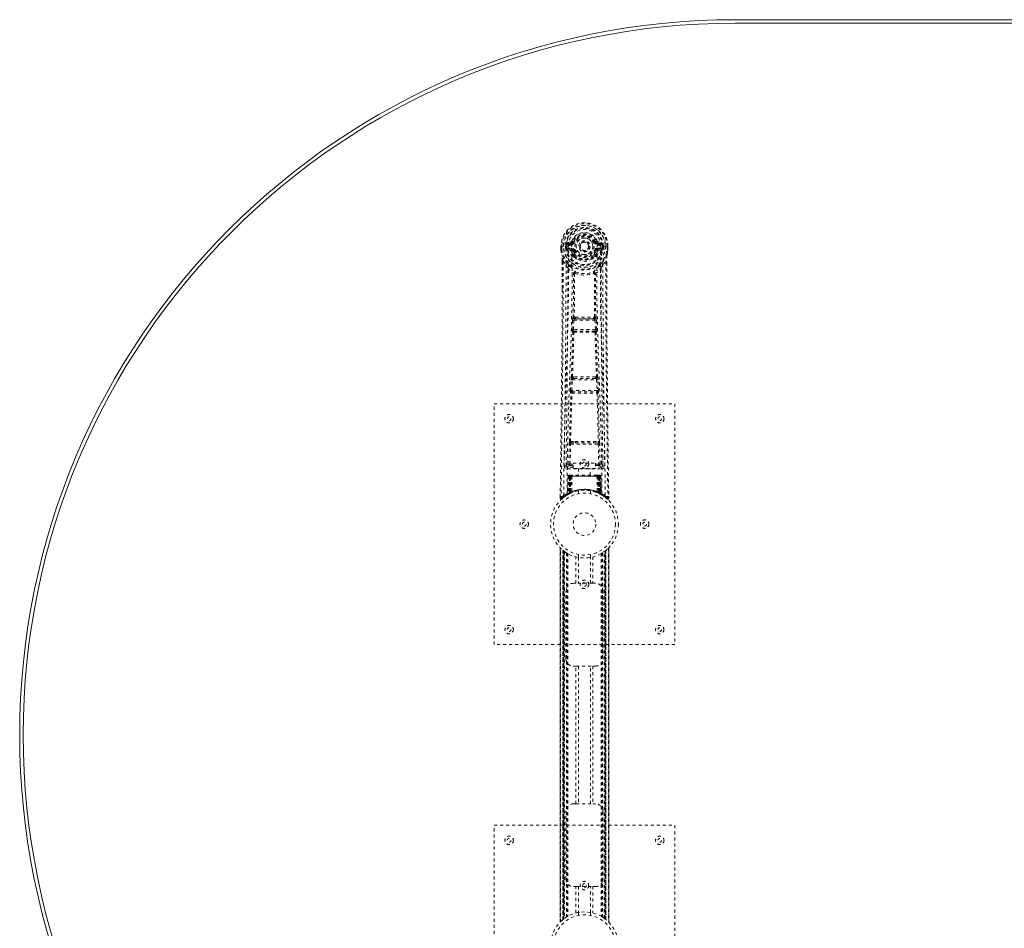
# Model space of a CAD drawing. Header units: inches. Extents: x 28.6 to 100.1, y 28.7 to 76.2.
# Tile 2 of 4: x 28.6 to 61.3, y 46.1 to 76.2. Entities that reach past the tile are written whole.
import ezdxf

# ---------------------------------------------------------------- set-up
doc = ezdxf.new("R2010")
doc.units = ezdxf.units.IN
doc.header["$MEASUREMENT"] = 0
doc.linetypes.add('SLD-Dashed', pattern=[0.075, 0.05, -0.025])
doc.linetypes.add('SLD-Solid', pattern=[0])

msp = doc.modelspace()

# ---------------------------------------------------------------- linework, layer by layer
at = {"color": 7, "linetype": 'SLD-Solid', "lineweight": 15}
for p, q in [((52.354, 76.234), (76.354, 76.234)), ((52.354, 76.116), (76.354, 76.116)), ((76.354, 76.116), (52.354, 76.116))]:
    msp.add_line(p, q, dxfattribs=at)
at = {"color": 7, "linetype": 'SLD-Dashed', "lineweight": 0}
for p, q in [((46.575, 68.718), (46.575, 68.601)), ((46.579, 68.718), (46.575, 68.718)), ((46.576, 68.718), (46.576, 68.601)), ((46.632, 68.717), (46.579, 68.718)), ((46.604, 68.715), (46.604, 68.601)), ((46.655, 68.717), (46.632, 68.717)), ((46.813, 68.717), (46.655, 68.717)), ((46.726, 68.644), (46.726, 68.715)), ((46.761, 68.715), (46.755, 68.715)), ((46.755, 68.715), (46.755, 68.645)), ((46.761, 68.636), (46.761, 68.715)), ((46.898, 68.859), (46.779, 68.835)), ((46.795, 68.647), (46.795, 68.617)), ((46.795, 68.647), (46.926, 68.647)), ((46.809, 68.799), (46.926, 68.819)), ((46.809, 68.799), (46.809, 68.769)), ((46.926, 68.799), (46.809, 68.799)), ((46.926, 68.769), (46.809, 68.769)), ((46.926, 68.819), (46.926, 68.799)), ((46.926, 68.769), (46.926, 68.799)), ((46.926, 68.647), (46.926, 68.617)), ((46.985, 68.863), (46.931, 68.886)), ((46.931, 68.752), (46.931, 68.755)), ((46.985, 68.863), (47.008, 68.854)), ((47.511, 68.708), (47.51, 68.692)), ((47.511, 68.716), (47.511, 68.708)), ((47.701, 68.854), (47.723, 68.863)), ((47.723, 68.863), (47.727, 68.855)), ((47.778, 68.755), (47.778, 68.752)), ((47.783, 68.819), (47.9, 68.799)), ((47.783, 68.819), (47.783, 68.799)), ((47.9, 68.799), (47.783, 68.799)), ((47.783, 68.769), (47.783, 68.799)), ((47.9, 68.769), (47.783, 68.769)), ((47.783, 68.647), (47.783, 68.617)), ((47.783, 68.647), (47.913, 68.647)), ((47.93, 68.835), (47.811, 68.859)), ((48.054, 68.717), (47.895, 68.717)), ((47.9, 68.769), (47.9, 68.799)), ((47.913, 68.617), (47.913, 68.647)), ((47.948, 68.715), (47.953, 68.715)), ((47.948, 68.636), (47.948, 68.715)), ((47.953, 68.645), (47.953, 68.715)), ((47.983, 68.715), (47.983, 68.644)), ((47.983, 68.715), (47.983, 68.715)), ((48.077, 68.717), (48.054, 68.717)), ((48.13, 68.718), (48.077, 68.717)), ((48.104, 68.601), (48.104, 68.715)), ((48.134, 68.718), (48.13, 68.718)), ((48.133, 68.601), (48.133, 68.718)), ((48.134, 68.718), (48.134, 68.601)), ((46.575, 68.601), (46.575, 68.597)), ((46.726, 68.644), (46.755, 68.645)), ((46.726, 68.644), (46.726, 68.644)), ((46.756, 68.645), (46.761, 68.626)), ((46.761, 68.626), (46.761, 68.636)), ((46.767, 68.6), (46.771, 68.595)), ((46.771, 68.595), (46.771, 68.594)), ((46.771, 68.595), (46.771, 68.595)), ((46.782, 68.584), (46.771, 68.595)), ((46.782, 68.584), (46.896, 68.563)), ((46.926, 68.592), (46.795, 68.617)), ((46.795, 68.617), (46.926, 68.617)), ((46.926, 68.592), (46.926, 68.617)), ((47.008, 68.562), (46.98, 68.551)), ((46.986, 68.402), (46.986, 68.42)), ((47.005, 68.356), (46.994, 68.373)), ((47.009, 68.426), (47.01, 68.407)), ((47.699, 68.407), (47.699, 68.426)), ((47.728, 68.551), (47.701, 68.562)), ((47.715, 68.373), (47.703, 68.356)), ((47.722, 68.402), (47.723, 68.42)), ((47.913, 68.617), (47.783, 68.592)), ((47.783, 68.592), (47.783, 68.617)), ((47.783, 68.617), (47.913, 68.617)), ((47.812, 68.563), (47.927, 68.584)), ((47.937, 68.595), (47.927, 68.584)), ((47.927, 68.584), (47.927, 68.584)), ((47.927, 68.584), (47.927, 68.584)), ((47.937, 68.595), (47.941, 68.6)), ((47.953, 68.645), (47.948, 68.626)), ((47.948, 68.626), (47.948, 68.636)), ((47.953, 68.645), (47.983, 68.644)), ((47.983, 68.644), (47.983, 68.644)), ((48.134, 68.597), (48.134, 68.601)), ((46.617, 68.217), (46.614, 67.292)), ((46.618, 67.292), (46.618, 68.216)), ((46.647, 68.215), (46.743, 68.1)), ((47.966, 68.1), (48.062, 68.215)), ((48.09, 68.163), (48.09, 68.216)), ((48.091, 68.217), (48.092, 68.163)), ((47.027, 67.797), (47.027, 67.797)), ((47.682, 67.797), (47.682, 67.797)), ((46.944, 65.944), (46.96, 66.261)), ((46.988, 65.942), (47.005, 66.259)), ((47.005, 66.259), (47.704, 66.259)), ((47.055, 66.358), (47.015, 66.357)), ((47.023, 66.304), (47.062, 66.304)), ((47.646, 66.304), (47.062, 66.304)), ((47.646, 66.304), (47.685, 66.304)), ((47.693, 66.357), (47.653, 66.358)), ((47.704, 66.259), (47.72, 65.942)), ((47.764, 65.944), (47.748, 66.261)), ((46.968, 65.85), (46.953, 65.854)), ((47.72, 65.942), (46.988, 65.942)), ((47.012, 65.892), (46.998, 65.897)), ((46.998, 65.897), (47.711, 65.897)), ((47.711, 65.897), (47.697, 65.892)), ((47.741, 65.85), (47.755, 65.854)), ((46.889, 63.926), (46.906, 64.279)), ((46.934, 63.924), (46.951, 64.277)), ((46.951, 64.277), (47.758, 64.277)), ((46.988, 64.373), (46.956, 64.373)), ((46.997, 64.322), (46.966, 64.321)), ((47.711, 64.322), (46.997, 64.322)), ((47.711, 64.322), (47.743, 64.321)), ((47.753, 64.373), (47.72, 64.373)), ((47.758, 64.277), (47.775, 63.924)), ((47.819, 63.926), (47.802, 64.279)), ((46.895, 63.836), (46.904, 63.833)), ((47.775, 63.924), (46.934, 63.924)), ((46.948, 63.876), (46.94, 63.879)), ((46.94, 63.879), (47.769, 63.879)), ((47.769, 63.879), (47.76, 63.876)), ((47.805, 63.833), (47.813, 63.836)), ((44.354, 63.484), (50.354, 63.484)), ((44.354, 55.484), (44.354, 63.484)), ((50.354, 63.484), (50.354, 55.484)), ((46.836, 61.481), (46.851, 62.143)), ((46.88, 61.48), (46.896, 62.141)), ((46.893, 62.227), (47.049, 62.233)), ((46.896, 62.141), (47.813, 62.141)), ((46.904, 62.182), (47.057, 62.185)), ((47.057, 62.185), (47.652, 62.185)), ((47.652, 62.185), (47.805, 62.182)), ((47.659, 62.233), (47.816, 62.227)), ((47.813, 62.141), (47.828, 61.48)), ((47.873, 61.481), (47.857, 62.143)), ((46.745, 61.714), (46.742, 61.427)), ((46.88, 61.435), (46.88, 61.48)), ((46.88, 61.48), (46.974, 61.48)), ((46.974, 61.511), (47.724, 61.511)), ((46.974, 61.331), (46.974, 61.511)), ((47.724, 61.511), (47.724, 61.331)), ((47.724, 61.48), (47.828, 61.48)), ((47.828, 61.435), (47.828, 61.48)), ((47.967, 61.427), (47.963, 61.714)), ((46.742, 61.424), (46.743, 61.416)), ((46.787, 61.378), (46.787, 61.318)), ((46.974, 61.378), (46.787, 61.378)), ((46.787, 61.318), (47.922, 61.318)), ((46.88, 61.435), (46.974, 61.435)), ((47.724, 61.331), (46.974, 61.331)), ((47.159, 61.331), (47.159, 61.109)), ((47.549, 61.109), (47.549, 61.331)), ((47.724, 61.435), (47.828, 61.435)), ((47.922, 61.378), (47.724, 61.378)), ((47.922, 61.318), (47.922, 61.378)), ((47.965, 61.416), (47.967, 61.424)), ((46.808, 61.08), (46.787, 60.475)), ((46.822, 61.08), (46.801, 60.483)), ((46.822, 61.08), (46.808, 61.08)), ((46.842, 61.084), (46.82, 60.49)), ((46.84, 61.08), (46.82, 60.493)), ((46.907, 61.08), (46.84, 61.08)), ((46.847, 61.08), (46.847, 60.523)), ((46.855, 61.08), (46.847, 61.08)), ((46.855, 61.109), (46.848, 61.109)), ((46.861, 61.109), (46.852, 61.109)), ((46.855, 61.08), (47.854, 61.08)), ((46.855, 60.527), (46.855, 61.08)), ((46.868, 61.109), (46.861, 61.109)), ((46.861, 60.53), (46.861, 61.08)), ((46.861, 61.08), (46.867, 61.08)), ((46.867, 61.08), (46.867, 60.533)), ((47.841, 61.08), (46.867, 61.08)), ((46.924, 61.109), (46.87, 61.109)), ((46.879, 61.08), (46.879, 60.538)), ((46.885, 61.08), (46.879, 61.08)), ((46.886, 61.109), (46.88, 61.109)), ((46.885, 61.08), (47.823, 61.08)), ((46.885, 60.541), (46.885, 61.08)), ((46.886, 61.109), (46.924, 61.109)), ((46.888, 60.529), (46.907, 61.08)), ((46.908, 61.08), (46.889, 60.529)), ((46.907, 61.08), (46.908, 61.08)), ((46.938, 61.08), (46.934, 60.558)), ((46.946, 61.109), (46.938, 61.109)), ((47.77, 61.08), (46.938, 61.08)), ((47.763, 61.109), (46.946, 61.109)), ((47.771, 61.109), (47.763, 61.109)), ((47.77, 61.08), (47.775, 60.558)), ((47.839, 61.109), (47.785, 61.109)), ((47.785, 61.109), (47.823, 61.109)), ((47.82, 60.529), (47.801, 61.08)), ((47.801, 61.08), (47.801, 61.08)), ((47.801, 61.08), (47.82, 60.529)), ((47.869, 61.08), (47.801, 61.08)), ((47.829, 61.109), (47.823, 61.109)), ((47.829, 61.08), (47.823, 61.08)), ((47.823, 61.08), (47.823, 60.541)), ((47.829, 60.538), (47.829, 61.08)), ((47.847, 61.109), (47.841, 61.109)), ((47.841, 60.533), (47.841, 61.08)), ((47.841, 61.08), (47.848, 61.08)), ((47.857, 61.109), (47.847, 61.109)), ((47.848, 61.08), (47.848, 60.53)), ((47.861, 61.109), (47.853, 61.109)), ((47.861, 61.08), (47.854, 61.08)), ((47.854, 61.08), (47.854, 60.527)), ((47.861, 60.523), (47.861, 61.08)), ((47.889, 60.49), (47.866, 61.084)), ((47.869, 61.08), (47.889, 60.493)), ((47.887, 61.08), (47.908, 60.483)), ((47.9, 61.08), (47.887, 61.08)), ((47.9, 61.08), (47.921, 60.475)), ((46.787, 60.475), (46.801, 60.483)), ((46.804, 60.468), (46.871, 60.503)), ((46.82, 60.493), (46.888, 60.529)), ((46.847, 60.523), (46.855, 60.527)), ((46.86, 60.497), (46.847, 60.523)), ((46.86, 60.497), (46.851, 60.493)), ((46.867, 60.501), (46.86, 60.497)), ((46.867, 60.533), (46.861, 60.53)), ((46.873, 60.504), (46.861, 60.53)), ((46.865, 60.5), (46.873, 60.504)), ((46.88, 60.507), (46.867, 60.533)), ((46.871, 60.503), (46.872, 60.503)), ((46.872, 60.503), (46.879, 60.507)), ((46.879, 60.538), (46.885, 60.541)), ((46.891, 60.512), (46.879, 60.538)), ((46.889, 60.529), (46.888, 60.529)), ((46.897, 60.515), (46.891, 60.512)), ((47.154, 60.592), (47.154, 60.495)), ((47.554, 60.495), (47.554, 60.592)), ((47.823, 60.541), (47.811, 60.515)), ((47.818, 60.512), (47.811, 60.515)), ((47.829, 60.538), (47.818, 60.512)), ((47.82, 60.529), (47.82, 60.529)), ((47.82, 60.529), (47.889, 60.493)), ((47.823, 60.541), (47.829, 60.538)), ((47.841, 60.533), (47.829, 60.507)), ((47.848, 60.53), (47.836, 60.504)), ((47.837, 60.503), (47.837, 60.503)), ((47.837, 60.503), (47.852, 60.495)), ((47.848, 60.53), (47.841, 60.533)), ((47.854, 60.527), (47.841, 60.501)), ((47.849, 60.497), (47.841, 60.501)), ((47.861, 60.523), (47.849, 60.497)), ((47.875, 60.484), (47.849, 60.497)), ((47.854, 60.527), (47.861, 60.523)), ((47.869, 60.486), (47.904, 60.468)), ((47.908, 60.483), (47.921, 60.475)), ((46.549, 60.41), (46.548, 60.343)), ((46.549, 60.41), (46.548, 60.343)), ((46.548, 60.343), (46.578, 60.342)), ((46.55, 60.406), (46.549, 60.343)), ((46.597, 60.321), (46.639, 60.355)), ((46.773, 60.45), (46.786, 60.458)), ((47.917, 60.462), (47.93, 60.455)), ((47.922, 60.458), (47.936, 60.45)), ((48.07, 60.355), (48.112, 60.321)), ((48.131, 60.342), (48.111, 60.32)), ((48.161, 60.343), (48.16, 60.41)), ((46.549, 58.7), (46.549, 46.269)), ((46.549, 46.27), (46.549, 58.698)), ((46.549, 58.698), (46.55, 58.697)), ((46.549, 58.697), (46.549, 46.271)), ((46.561, 46.282), (46.561, 58.686)), ((46.644, 58.612), (46.639, 58.615)), ((46.639, 46.353), (46.639, 58.615)), ((46.639, 58.615), (46.639, 46.353)), ((46.644, 58.612), (46.644, 46.356)), ((46.645, 58.611), (46.645, 46.357)), ((46.684, 58.58), (46.648, 58.608)), ((46.648, 46.36), (46.648, 58.608)), ((46.648, 58.608), (46.648, 46.36)), ((46.66, 46.369), (46.66, 58.599)), ((46.664, 46.372), (46.664, 58.596)), ((46.666, 58.594), (46.666, 46.374)), ((46.668, 58.593), (46.668, 46.375)), ((46.69, 58.576), (46.69, 46.392)), ((46.756, 58.531), (46.751, 58.534)), ((46.756, 58.531), (46.756, 46.437)), ((46.781, 58.516), (46.781, 46.452)), ((47.927, 58.516), (47.927, 46.452)), ((47.953, 58.531), (47.953, 46.437)), ((48.01, 46.398), (48.01, 58.57)), ((48.041, 46.375), (48.041, 58.593)), ((48.043, 46.374), (48.043, 58.594)), ((48.045, 58.596), (48.045, 46.372)), ((48.046, 58.597), (48.046, 46.371)), ((48.055, 46.364), (48.055, 58.604)), ((48.061, 58.608), (48.061, 46.36)), ((48.061, 46.36), (48.061, 58.608)), ((48.069, 58.615), (48.065, 58.612)), ((48.065, 46.356), (48.065, 58.612)), ((48.069, 58.615), (48.069, 46.353)), ((48.069, 46.353), (48.069, 58.615)), ((48.147, 58.686), (48.147, 46.282)), ((48.159, 46.268), (48.159, 58.699)), ((48.159, 58.698), (48.159, 46.27)), ((48.159, 46.271), (48.159, 58.697)), ((46.799, 58.506), (46.799, 46.462)), ((47.073, 57.519), (47.073, 58.395)), ((47.154, 58.473), (47.154, 58.376)), ((47.157, 58.376), (47.157, 57.519)), ((47.552, 57.519), (47.552, 58.376)), ((47.554, 58.376), (47.554, 58.473)), ((47.636, 58.395), (47.636, 57.519)), ((47.91, 58.506), (47.91, 46.462)), ((46.739, 55.019), (46.739, 57.269)), ((46.989, 57.519), (47.073, 57.519)), ((47.636, 57.519), (47.073, 57.519)), ((47.636, 57.519), (47.719, 57.519)), ((47.969, 57.269), (47.969, 55.019)), ((50.354, 55.484), (44.354, 55.484)), ((47.073, 54.769), (46.989, 54.769)), ((47.073, 50.199), (47.073, 54.769)), ((47.073, 54.769), (47.636, 54.769)), ((47.157, 54.769), (47.157, 50.199)), ((47.552, 50.199), (47.552, 54.769)), ((47.636, 54.769), (47.636, 50.199)), ((47.719, 54.769), (47.636, 54.769)), ((46.989, 50.199), (47.073, 50.199)), ((47.073, 50.199), (47.636, 50.199)), ((47.636, 50.199), (47.719, 50.199)), ((46.739, 47.699), (46.739, 49.949)), ((47.969, 49.949), (47.969, 47.699)), ((44.354, 49.484), (50.354, 49.484)), ((44.354, 41.484), (44.354, 49.484)), ((50.354, 49.484), (50.354, 41.484)), ((47.073, 47.449), (46.989, 47.449)), ((47.073, 46.573), (47.073, 47.449)), ((47.073, 47.449), (47.636, 47.449)), ((47.157, 47.449), (47.157, 46.592)), ((47.552, 46.592), (47.552, 47.449)), ((47.636, 47.449), (47.636, 46.573)), ((47.719, 47.449), (47.636, 47.449)), ((47.154, 46.592), (47.154, 46.495)), ((47.554, 46.495), (47.554, 46.592)), ((47.953, 46.437), (47.957, 46.434)), ((46.639, 46.353), (46.644, 46.356)), ((48.024, 46.387), (48.061, 46.36)), ((48.159, 46.27), (48.159, 46.271))]:
    msp.add_line(p, q, dxfattribs=at)
at = {"color": 7, "linetype": 'SLD-Dashed', "lineweight": 0, "flags": 128}
for points in [[(46.931, 68.755), (46.937, 68.831), (46.96, 68.906), (46.999, 68.974), (47.053, 69.034), (47.118, 69.083), (47.192, 69.119), (47.271, 69.141), (47.354, 69.148), (47.437, 69.141), (47.517, 69.119), (47.591, 69.083), (47.656, 69.034), (47.709, 68.974), (47.749, 68.906), (47.772, 68.831), (47.778, 68.755)], [(46.575, 68.718), (46.574, 68.717), (46.575, 68.717), (46.578, 68.717), (46.582, 68.717), (46.586, 68.716), (46.592, 68.716), (46.598, 68.716), (46.604, 68.715)], [(46.666, 60.436), (46.674, 61.483), (46.693, 62.528), (46.723, 63.57), (46.758, 64.608), (46.792, 65.642), (46.817, 66.672), (46.826, 67.697), (46.813, 68.717)], [(46.761, 68.636), (46.777, 68.644), (46.795, 68.647)], [(46.809, 68.769), (46.786, 68.774), (46.766, 68.787)], [(46.775, 60.492), (46.784, 61.537), (46.806, 62.579), (46.837, 63.619), (46.875, 64.655), (46.911, 65.686), (46.937, 66.712), (46.945, 67.735), (46.931, 68.752)], [(46.926, 68.819), (46.963, 68.834), (46.976, 68.847)], [(46.976, 68.847), (46.981, 68.855), (46.985, 68.863)], [(47.035, 68.842), (47.03, 68.844), (47.025, 68.846), (47.02, 68.848), (47.016, 68.85), (47.013, 68.851), (47.01, 68.853), (47.008, 68.853), (47.008, 68.854)], [(47.673, 68.842), (47.679, 68.844), (47.684, 68.846), (47.688, 68.848), (47.693, 68.85), (47.696, 68.851), (47.699, 68.853), (47.7, 68.853), (47.701, 68.854)], [(47.933, 60.492), (47.924, 61.537), (47.903, 62.58), (47.871, 63.619), (47.834, 64.655), (47.797, 65.686), (47.771, 66.713), (47.763, 67.735), (47.778, 68.752)], [(48.042, 60.436), (48.035, 61.483), (48.015, 62.528), (47.986, 63.57), (47.951, 64.608), (47.916, 65.642), (47.891, 66.672), (47.883, 67.697), (47.895, 68.717)], [(47.942, 68.787), (47.923, 68.774), (47.9, 68.769)], [(47.913, 68.647), (47.931, 68.644), (47.948, 68.636)], [(47.953, 68.715), (47.957, 68.715), (47.963, 68.715), (47.972, 68.715), (47.983, 68.715)], [(48.104, 68.715), (48.111, 68.716), (48.117, 68.716), (48.122, 68.716), (48.127, 68.717), (48.131, 68.717), (48.133, 68.717), (48.134, 68.717), (48.134, 68.718)], [(46.604, 68.601), (46.598, 68.601), (46.592, 68.601), (46.586, 68.601), (46.582, 68.601), (46.578, 68.601), (46.575, 68.601), (46.574, 68.601), (46.575, 68.601)], [(46.575, 68.601), (46.587, 68.504), (46.603, 68.428)], [(46.575, 68.597), (46.576, 68.597), (46.578, 68.598), (46.581, 68.598), (46.584, 68.598), (46.589, 68.599), (46.594, 68.6), (46.599, 68.601), (46.604, 68.601)], [(46.575, 68.597), (46.586, 68.507), (46.605, 68.417)], [(46.603, 68.428), (46.604, 68.422), (46.605, 68.417)], [(46.785, 68.139), (46.684, 68.263), (46.605, 68.417)], [(46.756, 68.645), (46.755, 68.645), (46.755, 68.645)], [(46.923, 68.54), (46.91, 68.557), (46.896, 68.563)], [(46.986, 68.42), (46.953, 68.473), (46.923, 68.54)], [(46.98, 68.551), (47.008, 68.488), (47.038, 68.438)], [(47.005, 68.356), (47.08, 68.298), (47.137, 68.268)], [(47.035, 68.574), (47.03, 68.572), (47.025, 68.57), (47.02, 68.568), (47.016, 68.566), (47.013, 68.565), (47.01, 68.563), (47.008, 68.563), (47.008, 68.562)], [(47.408, 68.561), (47.366, 68.552), (47.348, 68.552)], [(47.572, 68.268), (47.629, 68.298), (47.703, 68.356)], [(47.671, 68.438), (47.701, 68.488), (47.728, 68.551)], [(47.673, 68.574), (47.679, 68.572), (47.684, 68.57), (47.688, 68.568), (47.693, 68.566), (47.696, 68.565), (47.699, 68.563), (47.7, 68.563), (47.701, 68.562)], [(47.723, 68.42), (47.755, 68.473), (47.785, 68.54)], [(47.785, 68.54), (47.798, 68.557), (47.812, 68.563)], [(47.924, 68.139), (48.024, 68.263), (48.103, 68.417)], [(47.953, 68.645), (47.953, 68.645), (47.953, 68.645)], [(48.103, 68.417), (48.12, 68.497), (48.134, 68.597)], [(48.103, 68.417), (48.105, 68.422), (48.105, 68.428)], [(48.134, 68.601), (48.134, 68.601), (48.133, 68.601), (48.131, 68.601), (48.127, 68.601), (48.122, 68.601), (48.117, 68.601), (48.111, 68.601), (48.104, 68.601)], [(48.134, 68.597), (48.133, 68.597), (48.131, 68.598), (48.128, 68.598), (48.124, 68.598), (48.12, 68.599), (48.115, 68.6), (48.11, 68.601), (48.104, 68.601)], [(48.134, 68.601), (48.121, 68.504), (48.105, 68.428)], [(46.647, 68.215), (46.645, 66.749), (46.636, 65.277), (46.622, 63.83), (46.619, 63.609), (46.616, 63.379), (46.614, 63.176), (46.611, 62.977), (46.609, 62.762), (46.607, 62.612), (46.605, 62.455), (46.603, 62.299), (46.601, 62.181), (46.599, 62.041), (46.597, 61.879), (46.593, 61.547), (46.59, 61.342), (46.587, 61.088), (46.584, 60.826), (46.581, 60.578), (46.578, 60.342)], [(46.617, 68.217), (46.617, 68.216), (46.618, 68.216), (46.62, 68.216), (46.624, 68.215), (46.629, 68.215), (46.635, 68.215), (46.641, 68.215), (46.647, 68.215)], [(46.743, 68.1), (46.742, 67.579), (46.741, 67.046), (46.738, 66.501), (46.735, 65.986), (46.73, 65.456), (46.725, 64.904), (46.72, 64.415), (46.717, 64.158), (46.713, 63.885), (46.71, 63.597), (46.706, 63.292), (46.703, 63.017), (46.699, 62.776), (46.697, 62.585), (46.694, 62.371), (46.691, 62.129), (46.688, 61.904), (46.685, 61.711), (46.683, 61.552), (46.682, 61.424)], [(46.88, 68.051), (46.889, 68.042), (46.895, 68.035)], [(47.814, 68.035), (47.819, 68.042), (47.828, 68.051)], [(48.027, 61.424), (48.025, 61.56), (48.023, 61.732), (48.02, 61.941), (48.017, 62.186), (48.014, 62.435), (48.011, 62.655), (48.009, 62.808), (48.007, 62.946), (48.005, 63.068), (48.003, 63.223), (48.001, 63.386), (47.999, 63.542), (47.989, 64.356), (47.981, 65.174), (47.973, 66.147), (47.967, 67.136), (47.966, 68.1)], [(48.062, 68.215), (48.068, 68.215), (48.074, 68.215), (48.08, 68.215), (48.085, 68.215), (48.089, 68.216), (48.091, 68.216), (48.092, 68.216), (48.091, 68.217)], [(48.062, 68.215), (48.063, 66.751), (48.072, 65.278), (48.087, 63.83), (48.09, 63.583), (48.093, 63.325), (48.095, 63.11), (48.098, 62.88), (48.101, 62.63), (48.105, 62.359), (48.108, 62.141), (48.111, 61.879), (48.115, 61.555), (48.118, 61.344), (48.121, 61.086), (48.125, 60.824), (48.128, 60.576), (48.131, 60.342)], [(48.092, 68.163), (48.1, 65.593), (48.127, 62.968), (48.161, 60.343)], [(46.802, 67.987), (46.888, 67.886), (46.989, 67.798)], [(46.979, 66.351), (46.99, 67.071), (46.991, 67.79)], [(47.037, 67.808), (47.032, 67.817), (47.025, 67.823), (47.017, 67.827), (47.009, 67.827), (47.001, 67.823), (46.995, 67.817), (46.991, 67.808), (46.989, 67.798)], [(47.027, 67.797), (47.026, 67.078), (47.015, 66.357)], [(47.72, 67.798), (47.718, 67.808), (47.713, 67.817), (47.707, 67.823), (47.7, 67.827), (47.692, 67.827), (47.684, 67.823), (47.677, 67.817), (47.672, 67.808)], [(47.693, 66.357), (47.683, 67.078), (47.682, 67.797)], [(47.729, 66.351), (47.719, 67.071), (47.718, 67.79)], [(47.72, 67.798), (47.82, 67.886), (47.907, 67.987)], [(46.614, 67.292), (46.609, 65.593), (46.581, 62.968), (46.549, 60.41)], [(47.055, 66.358), (47.354, 66.359), (47.653, 66.358)], [(46.96, 66.261), (46.966, 66.261), (46.976, 66.261), (46.99, 66.26), (47.005, 66.259)], [(47.023, 66.304), (47.022, 66.303), (47.02, 66.302), (47.018, 66.299), (47.012, 66.289), (47.008, 66.275), (47.005, 66.259)], [(47.062, 66.304), (47.354, 66.305), (47.646, 66.304)], [(47.704, 66.259), (47.719, 66.26), (47.733, 66.261), (47.743, 66.261), (47.748, 66.261)], [(46.921, 64.368), (46.946, 65.11), (46.968, 65.85)], [(46.944, 65.944), (46.949, 65.944), (46.959, 65.943), (46.974, 65.943), (46.988, 65.942)], [(46.956, 64.373), (46.981, 65.115), (47.003, 65.855)], [(46.998, 65.897), (46.993, 65.901), (46.989, 65.91), (46.988, 65.917), (46.988, 65.925), (46.988, 65.933), (46.988, 65.942)], [(47.705, 65.855), (47.728, 65.115), (47.753, 64.373)], [(47.72, 65.942), (47.721, 65.933), (47.721, 65.925), (47.72, 65.917), (47.719, 65.91), (47.716, 65.901), (47.711, 65.897)], [(47.72, 65.942), (47.735, 65.943), (47.749, 65.943), (47.759, 65.944), (47.764, 65.944)], [(47.787, 64.368), (47.763, 65.11), (47.741, 65.85)], [(46.906, 64.279), (46.909, 64.311), (46.909, 64.313)], [(46.906, 64.279), (46.911, 64.279), (46.921, 64.278), (46.935, 64.278), (46.951, 64.277)], [(47.758, 64.277), (47.773, 64.278), (47.787, 64.278), (47.798, 64.279), (47.802, 64.279)], [(47.802, 64.279), (47.8, 64.311), (47.8, 64.313)], [(46.86, 62.225), (46.879, 63.03), (46.904, 63.833)], [(46.889, 63.926), (46.894, 63.926), (46.904, 63.926), (46.918, 63.925), (46.934, 63.924)], [(46.893, 62.227), (46.913, 63.033), (46.938, 63.837)], [(47.771, 63.837), (47.796, 63.033), (47.816, 62.227)], [(47.775, 63.924), (47.79, 63.925), (47.804, 63.926), (47.815, 63.926), (47.819, 63.926)], [(47.849, 62.225), (47.829, 63.03), (47.805, 63.833)], [(46.851, 62.143), (46.856, 62.143), (46.866, 62.142), (46.88, 62.142), (46.896, 62.141)], [(47.049, 62.233), (47.354, 62.233), (47.659, 62.233)], [(47.057, 62.185), (47.354, 62.185), (47.652, 62.185)], [(47.813, 62.141), (47.828, 62.142), (47.842, 62.142), (47.853, 62.143), (47.857, 62.143)], [(46.836, 61.481), (46.766, 61.453), (46.742, 61.424)], [(46.836, 61.481), (46.84, 61.481), (46.85, 61.481), (46.864, 61.481), (46.88, 61.48)], [(47.828, 61.48), (47.844, 61.481), (47.858, 61.481), (47.868, 61.481), (47.873, 61.481)], [(47.967, 61.424), (47.942, 61.453), (47.873, 61.481)], [(46.787, 61.378), (46.811, 61.407), (46.88, 61.435)], [(47.828, 61.435), (47.898, 61.407), (47.922, 61.378)], [(46.808, 61.08), (46.811, 61.08), (46.82, 61.08), (46.832, 61.08), (46.847, 61.08)], [(46.861, 61.08), (46.846, 61.08), (46.834, 61.08), (46.825, 61.08), (46.822, 61.08)], [(46.84, 61.08), (46.84, 61.08), (46.842, 61.08), (46.846, 61.08), (46.851, 61.08), (46.857, 61.08), (46.864, 61.08), (46.871, 61.08), (46.879, 61.08)], [(46.938, 61.08), (46.927, 61.08), (46.918, 61.08), (46.911, 61.08), (46.908, 61.08)], [(47.801, 61.08), (47.797, 61.08), (47.791, 61.08), (47.781, 61.08), (47.77, 61.08)], [(47.829, 61.08), (47.837, 61.08), (47.845, 61.08), (47.852, 61.08), (47.858, 61.08), (47.863, 61.08), (47.866, 61.08), (47.868, 61.08), (47.869, 61.08)], [(47.839, 61.109), (47.839, 61.109), (47.837, 61.109)], [(47.887, 61.08), (47.883, 61.08), (47.875, 61.08), (47.862, 61.08), (47.848, 61.08)], [(47.861, 61.08), (47.876, 61.08), (47.889, 61.08), (47.897, 61.08), (47.9, 61.08)], [(47.869, 61.08), (47.868, 61.087), (47.867, 61.089)], [(46.855, 60.527), (46.859, 60.517), (46.863, 60.508), (46.866, 60.503), (46.867, 60.501)], [(46.885, 60.541), (46.89, 60.531), (46.894, 60.522), (46.896, 60.517), (46.897, 60.515)], [(47.89, 60.486), (47.889, 60.492), (47.889, 60.494)], [(47.928, 60.457), (47.921, 60.468), (47.917, 60.482)], [(46.551, 60.343), (46.553, 60.335), (46.556, 60.328), (46.561, 60.321), (46.567, 60.316), (46.575, 60.313), (46.582, 60.313), (46.589, 60.315), (46.596, 60.319)], [(46.598, 60.32), (46.63, 60.348), (46.639, 60.355)], [(46.715, 60.412), (46.763, 60.444), (46.808, 60.47)], [(47.905, 60.467), (47.945, 60.444), (47.994, 60.412)], [(48.112, 60.323), (48.12, 60.319), (48.128, 60.316), (48.136, 60.316), (48.144, 60.317), (48.151, 60.321), (48.156, 60.326), (48.159, 60.333), (48.16, 60.34)], [(48.161, 60.343), (48.16, 60.343), (48.159, 60.343), (48.152, 60.342), (48.142, 60.343), (48.137, 60.343), (48.131, 60.342)], [(46.66, 58.599), (46.649, 58.608), (46.643, 58.612)], [(47.16, 58.376), (47.158, 58.376), (47.157, 58.376)], [(47.552, 58.376), (47.541, 58.375), (47.532, 58.373)], [(47.157, 46.592), (47.168, 46.593), (47.193, 46.597)], [(47.548, 46.592), (47.55, 46.592), (47.552, 46.592)], [(46.644, 46.356), (46.65, 46.361), (46.66, 46.369)]]:
    msp.add_lwpolyline(points, dxfattribs=at)
at = {"color": 7, "linetype": 'SLD-Dashed', "lineweight": 0}
for centre, radius in [((47.354, 68.708), 0.7), ((47.354, 68.708), 0.69), ((47.354, 68.708), 0.623), ((47.354, 68.708), 0.32), ((47.354, 68.708), 0.275), ((47.354, 68.708), 0.188), ((47.354, 68.708), 0.156), ((47.354, 68.708), 0.142), ((47.354, 68.708), 0.139), ((47.354, 68.708), 0.138), ((44.854, 62.984), 0.141), ((49.854, 62.984), 0.141), ((44.854, 62.984), 0.0625), ((49.854, 62.984), 0.0625), ((47.354, 61.484), 0.141), ((47.354, 61.484), 0.0625), ((47.354, 59.484), 1.125), ((47.354, 59.484), 1.03), ((47.354, 59.484), 0.376), ((45.354, 59.484), 0.14), ((45.354, 59.484), 0.0625), ((49.354, 59.484), 0.141), ((49.354, 59.484), 0.0625), ((47.354, 57.484), 0.141), ((47.354, 57.484), 0.0625), ((44.854, 55.984), 0.14), ((44.854, 55.984), 0.0625), ((49.854, 55.984), 0.14), ((49.854, 55.984), 0.0625), ((44.854, 48.984), 0.14), ((44.854, 48.984), 0.0625), ((49.854, 48.984), 0.141), ((49.854, 48.984), 0.0625), ((47.354, 47.484), 0.14), ((47.354, 47.484), 0.0625), ((47.354, 45.484), 1.125), ((47.354, 45.484), 1.03)]:
    msp.add_circle(centre, radius, dxfattribs=at)
at = {"color": 7, "linetype": 'SLD-Solid', "lineweight": 15}
for radius in [23.75, 23.632, 23.632]:
    msp.add_arc((52.354, 52.484), radius, 90, 270, dxfattribs=at)
at = {"color": 7, "linetype": 'SLD-Dashed', "lineweight": 0}
for centre, radius, start, end in [((47.354, 68.708), 0.78, 0, 179.3038), ((47.354, 68.708), 0.78, 0.7166, 179.2834), ((47.354, 68.708), 0.75, 0.5684, 179.4316), ((47.354, 68.708), 0.629, 0.6528, 179.3472), ((47.354, 68.708), 0.599, 0.6527, 179.3473), ((47.354, 68.723), 0.541, 359.35, 180.65), ((47.354, 68.708), 0.459, 22.774, 157.226), ((47.354, 68.708), 0.4, 22.774, 157.226), ((47.354, 68.708), 0.376, 22.774, 157.226), ((47.354, 68.708), 0.346, 22.774, 157.226), ((47.354, 68.708), 0.275, 82.5715, 262.5719), ((47.354, 68.708), 0.275, 262.5717, 82.5717), ((46.753, 69.763), 1.049, 268.537, 270.1563), ((47.354, 68.708), 0.593, 172.3909, 179.3289), ((46.97, 68.759), 0.206, 158.3414, 172.337), ((46.808, 68.829), 0.0299, 167.8898, 271.9561), ((46.932, 68.53), 0.221, 90.3108, 122.517), ((46.926, 68.85), 0.0301, 162.3481, 268.5759), ((46.889, 68.903), 0.0454, 281.2539, 337.5691), ((46.926, 68.888), 0.089, 270, 337.226), ((46.926, 68.888), 0.119, 269.9994, 337.2262), ((46.926, 68.528), 0.119, 22.7738, 90.0006), ((47.783, 68.888), 0.119, 202.7748, 269.9996), ((47.783, 68.528), 0.119, 90.0004, 157.2252), ((47.783, 68.888), 0.089, 202.774, 270), ((48.322, 67.513), 1.477, 111.6226, 113.9248), ((47.789, 68.891), 0.0715, 209.6357, 265.2026), ((47.82, 68.903), 0.0454, 202.49, 258.687), ((47.772, 68.52), 0.233, 58.0393, 88.5925), ((47.782, 68.85), 0.0301, 271.4246, 17.6492), ((47.901, 68.829), 0.0299, 268.0472, 12.1091), ((47.738, 68.759), 0.206, 7.6614, 21.6576), ((47.354, 68.708), 0.593, 0.6711, 7.6091), ((46.604, 68.601), 0.03, 180.0028, 185.051), ((47.354, 68.708), 0.787, 188.0937, 351.9063), ((45.431, 68.246), 1.187, 358.5707, 8.7912), ((47.354, 68.708), 0.758, 188.0936, 351.9064), ((43.129, 67.598), 3.571, 9.9444, 13.2506), ((47.354, 68.708), 0.632, 185.8273, 354.1727), ((47.354, 68.708), 0.602, 186.0327, 353.9673), ((46.847, 68.633), 0.0862, 184.5588, 202.7057), ((46.795, 68.586), 0.0306, 89.0684, 154.5781), ((47.224, 68.804), 0.499, 204.8892, 243.9927), ((47.162, 68.805), 0.44, 210.2256, 246.4281), ((46.926, 68.562), 0.0299, 91.0964, 178.7798), ((46.954, 68.535), 0.031, 31.5694, 169.9032), ((46.926, 68.528), 0.089, 22.774, 90), ((46.92, 68.527), 0.0649, 21.3178, 85.0804), ((47.016, 68.417), 0.0305, 44.5476, 174.2874), ((47.008, 68.38), 0.0459, 88.3076, 118.8642), ((47.008, 68.361), 0.046, 88.2965, 118.8), ((47.031, 68.398), 0.0449, 175.0908, 213.9401), ((47.045, 68.352), 0.0396, 127.1317, 174.8145), ((47.354, 68.708), 0.376, 202.774, 337.226), ((47.036, 68.404), 0.0347, 87.2648, 140.6081), ((47.354, 68.72), 0.453, 220.451, 319.549), ((47.043, 68.408), 0.033, 181.8927, 228.3761), ((47.354, 68.748), 0.494, 227.4886, 312.5114), ((47.354, 68.708), 0.346, 202.774, 337.226), ((47.354, 68.701), 0.411, 219.7061, 320.2939), ((47.692, 68.417), 0.0305, 5.7176, 135.4482), ((47.672, 68.404), 0.0347, 39.3956, 92.7333), ((47.666, 68.408), 0.033, 311.6143, 358.1216), ((47.664, 68.352), 0.0396, 5.1712, 52.8809), ((47.701, 68.38), 0.0459, 61.1282, 91.7), ((47.7, 68.361), 0.046, 61.1949, 91.7059), ((47.783, 68.528), 0.089, 90, 157.226), ((47.49, 68.799), 0.492, 295.7074, 335.4806), ((47.678, 68.398), 0.0448, 326.2161, 4.9407), ((47.546, 68.806), 0.441, 293.5931, 329.7441), ((47.789, 68.527), 0.0649, 94.9211, 158.683), ((47.755, 68.535), 0.031, 10.1768, 148.3497), ((47.782, 68.562), 0.0299, 1.1683, 88.9554), ((47.914, 68.586), 0.0306, 25.4253, 90.9304), ((47.833, 68.64), 0.116, 339.62, 353.1203), ((51.577, 67.599), 3.568, 166.7477, 170.0566), ((49.278, 68.246), 1.187, 171.2116, 181.4272), ((47.076, 67.782), 0.461, 129.1734, 136.3362), ((42.025, 65.556), 5.359, 26.9679, 28.3324), ((48.335, 69.717), 2.212, 225.5081, 228.8686), ((46.863, 67.984), 0.0608, 58.0035, 177.4261), ((47.627, 68.547), 0.893, 214.9894, 231.1469), ((47.354, 68.688), 0.473, 242.614, 297.386), ((47.082, 68.547), 0.893, 308.8531, 325.0102), ((47.846, 67.984), 0.0608, 2.5692, 122.004), ((46.373, 69.717), 2.213, 311.1323, 314.4917), ((52.671, 65.562), 5.346, 151.6655, 153.0334), ((47.633, 67.782), 0.46, 43.6604, 50.8281), ((-452.71, 69.304), 499.514, 359.09606, 359.84883), ((47.049, 67.794), 0.0608, 73.7745, 175.9548), ((46.978, 67.791), 0.0133, 356.8232, 33.94), ((47.023, 67.727), 0.0708, 87.2818, 117.2831), ((47.04, 67.796), 0.0128, 102.3319, 173.3669), ((47.109, 67.792), 0.0738, 124.9771, 166.7611), ((47.354, 68.721), 0.966, 250.819, 289.1817), ((47.354, 68.646), 0.844, 250.0606, 289.9394), ((47.659, 67.794), 0.0608, 4.0434, 106.2265), ((47.6, 67.792), 0.0738, 13.238, 55.0237), ((47.669, 67.796), 0.0128, 6.6466, 77.6613), ((47.685, 67.727), 0.0708, 62.7155, 92.7144), ((47.731, 67.791), 0.0134, 146.123, 183.2574), ((547.447, 69.305), 499.542, 180.1512, 180.90393), ((47.141, 66.27), 0.181, 153.539, 182.7707), ((47.009, 66.284), 0.0735, 85.5134, 114.1482), ((47.025, 66.349), 0.0457, 178.2719, 268.1472), ((47.118, 66.346), 0.104, 173.8569, 204.0358), ((47.155, 66.344), 0.1, 172.2265, 203.4794), ((47.554, 66.344), 0.101, 336.5263, 7.7653), ((47.59, 66.346), 0.104, 335.9687, 6.1411), ((47.684, 66.349), 0.0457, 271.8543, 1.7281), ((47.646, 66.261), 0.0575, 357.8226, 47.5886), ((47.699, 66.284), 0.073, 65.7468, 94.5967), ((47.567, 66.27), 0.181, 357.2189, 26.4653), ((47.105, 65.915), 0.163, 169.7813, 201.8713), ((46.998, 65.852), 0.0451, 90.8645, 176.7672), ((47.013, 65.847), 0.0451, 90.8961, 176.6076), ((46.997, 65.781), 0.0749, 85.0958, 112.9473), ((47.06, 65.861), 0.0574, 147.5049, 185.9269), ((47.354, 103.228), 37.374, 269.4617, 270.5381), ((47.354, 98.482), 32.591, 269.398, 270.602), ((47.696, 65.847), 0.0451, 3.3935, 89.1028), ((47.648, 65.861), 0.0578, 354.2288, 32.3429), ((47.712, 65.781), 0.075, 67.073, 94.8915), ((47.71, 65.852), 0.0451, 3.2266, 89.1402), ((47.604, 65.915), 0.163, 338.1274, 10.2201), ((47.045, 64.312), 0.136, 155.3347, 179.2499), ((46.948, 64.289), 0.0843, 84.871, 108.7987), ((46.966, 64.367), 0.0448, 177.9356, 222.9044), ((46.965, 64.364), 0.0424, 220.4243, 270.4391), ((47.019, 64.279), 0.068, 141.1104, 181.6279), ((47.042, 64.363), 0.0869, 173.46, 208.3396), ((47.069, 64.361), 0.0814, 171.24, 208.6966), ((47.354, 31.589), 32.786, 89.3606, 90.6394), ((47.354, 30.959), 33.365, 89.3872, 90.6128), ((47.64, 64.361), 0.0814, 331.3101, 8.7513), ((47.666, 64.363), 0.0867, 331.6243, 6.5744), ((47.742, 64.367), 0.0456, 271.254, 1.8252), ((47.69, 64.279), 0.068, 358.3643, 38.9046), ((47.76, 64.289), 0.0837, 71.1218, 95.2097), ((47.664, 64.312), 0.136, 0.7166, 24.7135), ((47.096, 63.896), 0.209, 171.5832, 196.4967), ((46.94, 63.834), 0.0451, 90.5933, 177.0795), ((46.949, 63.831), 0.0451, 90.62, 177.0137), ((46.93, 63.746), 0.0908, 85.1432, 107.0296), ((46.988, 63.909), 0.0563, 164.2658, 211.7614), ((46.992, 63.843), 0.0546, 143.5259, 186.9851), ((47.354, 100.477), 36.643, 269.3488, 270.6511), ((47.354, 96.688), 32.814, 269.2909, 270.7091), ((47.76, 63.831), 0.0451, 2.989, 89.3788), ((47.716, 63.843), 0.055, 353.1637, 36.3317), ((47.721, 63.909), 0.0563, 328.2406, 15.7321), ((47.768, 63.834), 0.0451, 2.9221, 89.4051), ((47.778, 63.746), 0.091, 73, 94.8402), ((47.613, 63.896), 0.209, 343.5087, 8.4129), ((47.253, 62.142), 0.401, 168.1481, 179.9208), ((46.885, 62.088), 0.139, 86.8578, 100.619), ((46.905, 62.228), 0.0456, 184.1717, 268.2469), ((47.003, 62.23), 0.111, 181.7785, 205.6674), ((47.001, 62.142), 0.105, 157.5279, 180.3652), ((47.138, 62.221), 0.0889, 172.3717, 204.389), ((47.571, 62.221), 0.0889, 335.606, 7.6333), ((47.706, 62.23), 0.109, 334.2118, 358.3452), ((47.803, 62.228), 0.0456, 271.7538, 355.8261), ((47.708, 62.142), 0.105, 359.6307, 22.473), ((47.823, 62.086), 0.141, 79.4672, 93.0565), ((47.456, 62.142), 0.401, 0.074, 11.8406), ((46.881, 61.481), 0.0451, 179.0371, 269.5683), ((47.828, 61.481), 0.0451, 270.4304, 0.9003), ((46.717, 63.02), 1.596, 268.7146, 270.8686), ((46.787, 61.423), 0.105, 179.2621, 269.995), ((46.785, 61.421), 0.0423, 186.5645, 271.9657), ((47.922, 61.423), 0.105, 270.0056, 0.7366), ((47.923, 61.421), 0.0423, 268.0377, 353.4321), ((47.991, 63.021), 1.597, 269.1326, 271.2848), ((46.838, 61.079), 0.03, 90.004, 178.0066), ((46.869, 61.036), 0.0742, 106.7363, 144.0518), ((46.852, 61.079), 0.03, 90.028, 178.032), ((46.866, 60.944), 0.163, 91.7029, 100.628), ((46.87, 61.079), 0.03, 90.0611, 178.0707), ((46.875, 61.074), 0.0356, 82.0649, 170.2959), ((47.267, 61.087), 0.412, 176.9652, 180.9918), ((47.454, 61.086), 0.593, 177.984, 180.5921), ((47.293, 61.087), 0.426, 177.0576, 180.9551), ((47.324, 61.087), 0.444, 177.1767, 180.9102), ((47.331, 61.087), 0.446, 177.1812, 180.9057), ((46.937, 61.079), 0.0299, 90.1884, 178.2045), ((46.938, 61.079), 0.0299, 90.1884, 178.2001), ((46.975, 61.086), 0.0369, 141.8628, 189.6676), ((47.735, 61.087), 0.0354, 349.2758, 39.2025), ((47.771, 61.079), 0.0299, 1.7968, 89.8125), ((47.771, 61.079), 0.0299, 1.7968, 89.8125), ((47.375, 61.087), 0.448, 359.094, 2.8005), ((47.385, 61.087), 0.444, 359.0859, 2.8225), ((47.839, 61.079), 0.03, 1.9328, 89.9376), ((47.414, 61.087), 0.427, 359.0481, 2.9346), ((47.265, 61.086), 0.583, 359.3862, 2.0427), ((47.842, 60.941), 0.166, 79.5986, 88.3409), ((47.442, 61.087), 0.412, 359.0091, 3.0386), ((47.857, 61.079), 0.03, 1.9703, 89.9697), ((47.839, 61.036), 0.0742, 35.9474, 73.2612), ((47.87, 61.079), 0.03, 1.9956, 89.996), ((47.354, 59.484), 1.158, 47.8705, 132.1289), ((47.342, 59.245), 1.369, 114.4308, 119.5498), ((46.757, 60.476), 0.03, 301.0493, 358.0082), ((47.354, 59.452), 1.19, 60.8884, 119.1116), ((46.816, 60.504), 0.0429, 196.9804, 245.8303), ((46.771, 60.484), 0.0299, 300.2763, 358.0883), ((47.336, 59.86), 0.824, 126.3721, 131.7315), ((47.354, 59.484), 1.127, 60.489, 119.511), ((47.329, 59.873), 0.807, 125.4833, 130.8762), ((46.804, 60.626), 0.138, 269.4175, 293.4589), ((47.354, 59.485), 1.126, 114.2607, 119.1992), ((46.792, 60.492), 0.0273, 297.6482, 2.3024), ((46.79, 60.494), 0.0299, 299.2229, 358.1938), ((47.334, 59.872), 0.806, 124.3197, 129.6147), ((47.354, 59.485), 1.155, 64.3786, 115.6214), ((47.354, 59.485), 1.155, 65.0796, 114.9204), ((46.858, 60.53), 0.0297, 295.4813, 358.523), ((46.859, 60.53), 0.0297, 295.4316, 358.5214), ((47.354, 59.485), 1.155, 66.0603, 113.9397), ((47.309, 59.934), 0.729, 120.9986, 125.2176), ((47.354, 59.521), 1.12, 67.9468, 112.0532), ((46.904, 60.541), 0.0346, 344.8538, 31.0103), ((47.804, 60.541), 0.0346, 148.9835, 195.1426), ((47.399, 59.933), 0.73, 54.7866, 58.9959), ((47.355, 59.486), 1.126, 60.8006, 65.7395), ((47.849, 60.53), 0.0297, 181.4769, 244.5695), ((47.85, 60.53), 0.0297, 181.4822, 244.5202), ((47.375, 59.872), 0.807, 50.387, 55.6808), ((47.354, 59.484), 1.128, 59.7397, 64.7251), ((47.376, 59.869), 0.812, 49.1411, 54.4994), ((47.344, 59.462), 1.154, 59.9613, 64.033), ((47.373, 59.86), 0.824, 48.2692, 53.6272), ((47.919, 60.494), 0.0299, 181.8045, 240.7709), ((47.919, 60.494), 0.03, 196.8961, 241.2659), ((47.938, 60.484), 0.0299, 181.9072, 239.7243), ((47.892, 60.504), 0.0429, 294.1607, 343.0315), ((47.971, 60.512), 0.0714, 211.6408, 238.9228), ((47.951, 60.476), 0.03, 181.9844, 238.9541), ((47.367, 59.245), 1.37, 60.4512, 65.569), ((47.354, 59.442), 1.21, 124.6708, 131.8375), ((46.578, 60.342), 0.03, 179.2838, 312.1346), ((46.648, 60.386), 0.0825, 211.7745, 232.6805), ((47.35, 59.49), 1.12, 124.6276, 132.0876), ((46.696, 60.436), 0.03, 180.1675, 304.0697), ((47.354, 59.485), 1.126, 119.5079, 124.6515), ((47.339, 59.51), 1.098, 118.6319, 120.2648), ((47.354, 59.484), 1.128, 55.3523, 60.4883), ((47.366, 59.503), 1.105, 58.9509, 59.8512), ((48.012, 60.436), 0.03, 235.9366, 359.8262), ((47.357, 59.487), 1.124, 47.9075, 55.3626), ((47.352, 59.439), 1.213, 48.1749, 55.3206), ((48.131, 60.342), 0.03, 227.8632, 0.7205), ((47.418, 59.548), 1.215, 224.3406, 225.1479), ((47.319, 59.439), 1.068, 231.0733, 232.4382), ((47.354, 59.484), 1.125, 232.2635, 239.3843), ((47.354, 59.483), 1.124, 237.8633, 240.4246), ((47.354, 59.484), 1.125, 299.5755, 302.1353), ((47.358, 59.48), 1.12, 307.5914, 308.8938), ((47.376, 59.459), 1.092, 307.6163, 315.7607), ((47.352, 59.487), 1.129, 307.9245, 309.4597), ((46.989, 57.269), 0.25, 90, 180), ((47.719, 57.269), 0.25, 0, 90), ((46.989, 55.019), 0.25, 180, 270), ((47.719, 55.019), 0.25, 270, 0), ((46.989, 49.949), 0.25, 90, 180), ((47.719, 49.949), 0.25, 0, 90), ((46.989, 47.699), 0.25, 180, 270), ((47.719, 47.699), 0.25, 270, 0), ((47.355, 45.482), 1.127, 119.5784, 122.1335), ((47.349, 45.476), 1.134, 57.8754, 60.4141), ((47.354, 45.484), 1.125, 52.2627, 59.3839), ((47.332, 45.509), 1.091, 127.6133, 135.7633), ((47.341, 45.501), 1.104, 127.5821, 128.9033), ((47.363, 45.495), 1.11, 51.1024, 52.4155), ((47.435, 45.564), 1.012, 44.257, 45.2267)]:
    msp.add_arc(centre, radius, start, end, dxfattribs=at)

doc.saveas('drawing.dxf')
